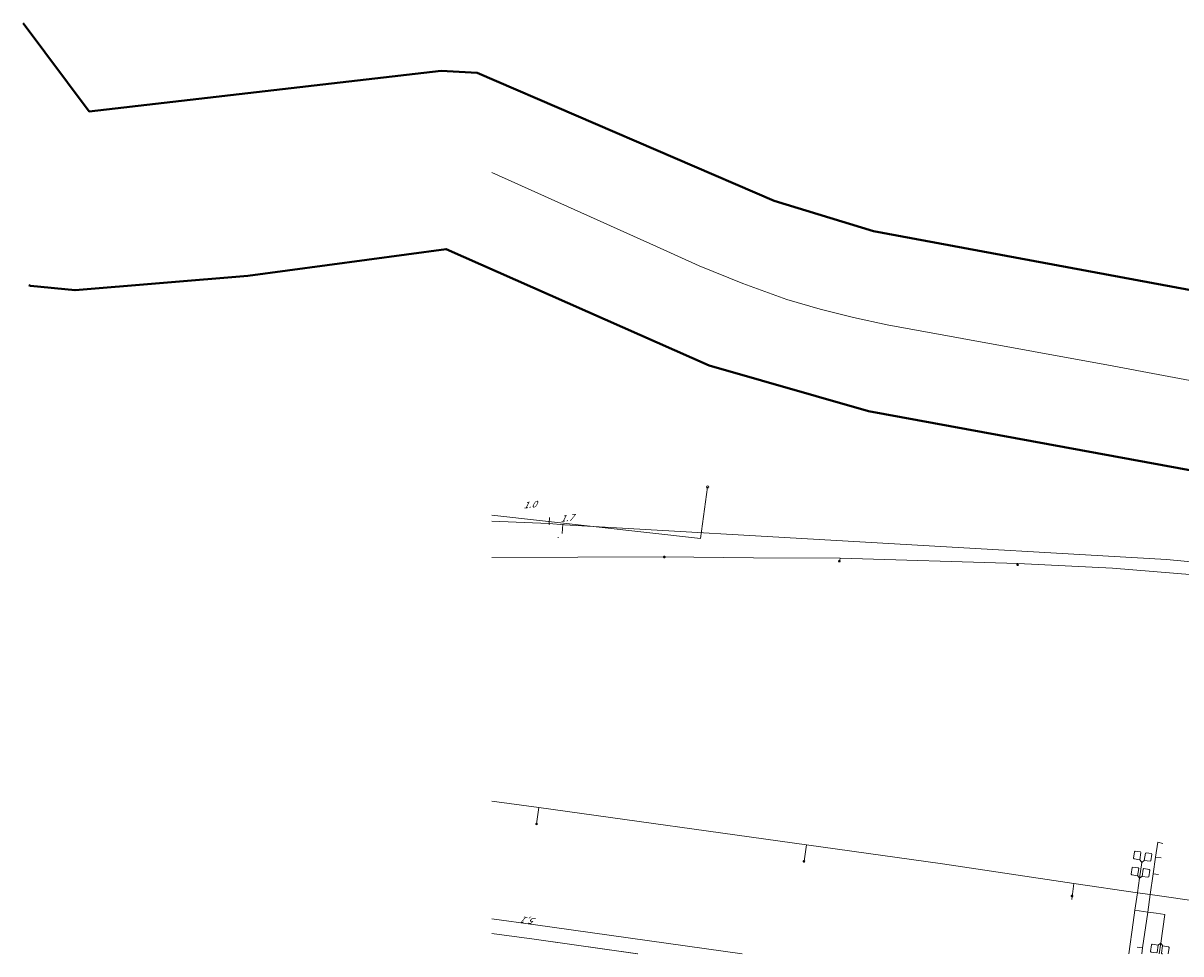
# Model space of a CAD drawing. Header units: metres. Extents: x 124576 to 133557, y 395865 to 402386.
# Tile 1 of 256: x 124577 to 124839, y 395911 to 396121. Entities that reach past the tile are written whole.
import ezdxf
from ezdxf.enums import TextEntityAlignment as Align

# ---------------------------------------------------------------- set-up
doc = ezdxf.new("R2010")
doc.units = ezdxf.units.M
doc.header["$MEASUREMENT"] = 0
for name, color, linetype, lineweight, true_color in [('LG_AanduidingEisVoorzorgsmaatregel', 7, 'Continuous', 40, 0xf7284a), ('LG_buisleidingGevaarlijkeInhoud_NV_Nederlandse_Gasunie_West', 7, 'Continuous', 13, 0xff9b00), ('LG_Datatransport_KPN_BV', 3, 'Continuous', 13, 0x00ff00), ('LG_Datatransport_Rijkswaterstaat_Zuid-Nederland', 5, 'Continuous', 13, 0x0000ff), ('LG_Laag_Spanning_Enexis_Netbeheer_BV', 7, 'Continuous', 13, 0x960000), ('LG_Laag_Spanning_Rijkswaterstaat_Zuid-Nederland', 5, 'Continuous', 13, 0x0000ff), ('LG_overig_Rijkswaterstaat_Zuid-Nederland', 5, 'Continuous', 13, 0x0000ff)]:
    doc.layers.add(name, color=color, linetype=linetype, lineweight=lineweight, true_color=true_color)
for name, color, linetype, lineweight in [('LG_Datatransport_P_KPN_BV', 7, 'Continuous', 0), ('LG_Laag_Spanning_P_Enexis_Netbeheer_BV', 7, 'Continuous', 0), ('MV_Datatransport', 7, 'Continuous', 0), ('MV_Laag_Spanning', 7, 'Continuous', 0), ('MV_Laag_Spanning_pijl', 7, 'Continuous', 0)]:
    doc.layers.add(name, color=color, linetype=linetype, lineweight=lineweight)
doc.styles.add('Klic_Annotatie', font='verdanai.ttf', dxfattribs={"oblique": 20, "height": 1.4})

# ---------------------------------------------------------------- blocks, each defined once
blk = doc.blocks.new('Streetlight')
at = {"layer": 'LG_Laag_Spanning_P_Enexis_Netbeheer_BV'}
for p, q in [((-1.8, 1.8), (-1.1, 1.1)), ((0, 2.5), (0, 1.5)), ((1.8, 1.8), (1.1, 1.1)), ((-1.1, -1.1), (-1.8, -1.8)), ((0, -1.5), (0, -2.5)), ((1.1, -1.1), (1.8, -1.8))]:
    blk.add_line(p, q, dxfattribs=at)
at = {"layer": 'LG_Laag_Spanning_P_Enexis_Netbeheer_BV', "flags": 128}
for points in [[(-2.5, 0), (-1.5, 0)], [(1.5, 0), (2.5, 0)]]:
    blk.add_lwpolyline(points, dxfattribs=at)
at = {"layer": 'LG_Laag_Spanning_P_Enexis_Netbeheer_BV'}
blk.add_circle((0, 0), 1.5, dxfattribs=at)
blk = doc.blocks.new('m_pijl')
at = {"layer": 'MV_Laag_Spanning_pijl'}
blk.add_hatch(color=7, dxfattribs=at).paths.add_polyline_path([(-1, -0.3), (-1, 0), (-1, 0.3), (0, 0)])
at = {"layer": 'MV_Laag_Spanning_pijl', "flags": 128}
blk.add_lwpolyline([(-1, 0), (-1, 0.3), (0, 0), (-1, -0.3), (-1, 0)], close=True, dxfattribs=at)
blk = doc.blocks.new('Onbekend_3')
at = {"layer": 'LG_Datatransport_P_KPN_BV'}
blk.add_hatch(color=256, dxfattribs=at).paths.add_polyline_path([(-0.3, -1.1, -0.262633), (0.2, 0.2), (0.6, 0.5, 0.379827), (0.7, 1.3), (0.7, 1.3, 0.228508), (0, 1.5), (0, 1.5, 0.459053), (-0.8, 0.8), (-1.3, 0.9, -0.414214), (-0.1, 2, -0.243799), (1.1, 1.5, -0.379827), (0.9, 0.1), (0.5, -0.2, 0.262633), (0.2, -1.1), (-0.2, -1.1)])
blk.add_circle((0, 0), 2.5, dxfattribs=at)
at = {"layer": 'LG_Datatransport_P_KPN_BV', "extrusion": (0, 0, -1)}
blk.add_solid([(0.3, -2.1), (-0.2, -2.1), (0.3, -1.5), (-0.2, -1.5)], dxfattribs=at)

msp = doc.modelspace()

# ---------------------------------------------------------------- linework, layer by layer
at = {"layer": 'LG_AanduidingEisVoorzorgsmaatregel', "flags": 128}
for points in [[(124577.14, 396121.25), (124592.09, 396101.31), (124671.57, 396110.47), (124679.7, 396110.06), (124746.84, 396081.09), (124769.27, 396074.23), (124911.43, 396047.85), (124914.3, 396049.78), (124925.2, 396050.57), (124959.13, 396043.9), (124965.6, 396041.64), (124971.98, 396036.47), (125097.04, 396013.35)], [(125098.41, 395972.42), (124957.52, 395998.5), (124952.58, 396000.1), (124945.17, 396005.72), (124929.09, 396009.09), (124924.6, 396006.9), (124915.74, 396006.47), (124768.12, 396033.56), (124732.16, 396043.88), (124672.69, 396070.22), (124627.93, 396064.19), (124588.89, 396060.9), (124578.8, 396061.91), (124578.43, 396062.07)]]:
    msp.add_lwpolyline(points, dxfattribs=at)
at = {"layer": 'LG_buisleidingGevaarlijkeInhoud_NV_Nederlandse_Gasunie_West', "flags": 128}
msp.add_lwpolyline([(124918.69, 396026.26), (124883.25, 396032.53), (124822.36, 396044), (124772.33, 396053.11), (124764.72, 396054.75), (124757.17, 396056.66), (124749.68, 396058.82), (124739.7, 396062.4), (124729.87, 396066.4), (124720.22, 396070.81), (124683, 396087.52)], dxfattribs=at)
at = {"layer": 'LG_Datatransport_KPN_BV', "flags": 128}
for points in [[(124683, 396010.09), (124730.16, 396004.8), (124731.78, 396016.46)], [(124683, 395918.93), (124692.89, 395917.55), (124739.56, 395911)]]:
    msp.add_lwpolyline(points, dxfattribs=at)
at = {"layer": 'LG_Datatransport_Rijkswaterstaat_Zuid-Nederland'}
for p, q in [((124829.47, 395932.19), (124829.44, 395932.24)), ((124830.41, 395932.08), (124830.43, 395932.09)), ((124828.96, 395928.6), (124828.92, 395928.64)), ((124829.89, 395928.48), (124829.91, 395928.5)), ((124833.62, 395913), (124833.57, 395912.95)), ((124834.53, 395912.85), (124834.56, 395912.81))]:
    msp.add_line(p, q, dxfattribs=at)
at = {"layer": 'LG_Datatransport_Rijkswaterstaat_Zuid-Nederland', "flags": 128}
for points in [[(124829.44, 395932.24), (124828.1, 395932.43), (124827.98, 395932.6), (124828.19, 395934.08), (124828.36, 395934.21), (124829.55, 395934.04), (124829.68, 395933.87), (124829.44, 395932.24)], [(124830.43, 395932.09), (124830.67, 395933.72), (124830.84, 395933.85), (124832.02, 395933.68), (124832.15, 395933.51), (124831.93, 395932.02), (124831.76, 395931.9), (124830.43, 395932.09)], [(124828.92, 395928.64), (124827.59, 395928.83), (124827.46, 395929), (124827.68, 395930.49), (124827.85, 395930.61), (124829.04, 395930.44), (124829.16, 395930.27), (124828.92, 395928.64)], [(124833.09, 395920.18), (124831.19, 395920.45), (124828.32, 395920.86), (124828.88, 395924.81), (124829.35, 395928.07), (124829.86, 395931.67), (124829.47, 395932.19)], [(124833.09, 395920.18), (124831.19, 395920.45), (124828.32, 395920.86), (124828.88, 395924.81), (124829.35, 395928.07), (124829.86, 395931.67), (124830.41, 395932.08)], [(124829.91, 395928.5), (124830.15, 395930.13), (124830.32, 395930.25), (124831.51, 395930.08), (124831.64, 395929.91), (124831.42, 395928.43), (124831.25, 395928.3), (124829.91, 395928.5)], [(124833.09, 395920.18), (124831.19, 395920.45), (124828.32, 395920.86), (124828.88, 395924.81), (124829.35, 395928.07), (124828.96, 395928.6)], [(124833.09, 395920.18), (124831.19, 395920.45), (124828.32, 395920.86), (124828.88, 395924.81), (124829.35, 395928.07), (124829.89, 395928.48)], [(124826.9, 395911), (124827.91, 395918.07), (124828.32, 395920.86), (124831.19, 395920.45), (124833.09, 395920.18)], [(124826.9, 395911), (124827.91, 395918.07), (124828.32, 395920.86), (124831.19, 395920.45), (124833.09, 395920.18)], [(124833.09, 395920.18), (124835.07, 395919.9), (124834.13, 395913.38), (124833.79, 395911)], [(124833.09, 395920.18), (124835.07, 395919.9), (124834.13, 395913.38), (124833.79, 395911)], [(124833.09, 395920.18), (124835.07, 395919.9), (124834.13, 395913.38), (124833.62, 395913)], [(124833.09, 395920.18), (124835.07, 395919.9), (124834.13, 395913.38), (124834.53, 395912.85)], [(124683, 395918.93), (124692.89, 395917.55), (124739.58, 395911)], [(124716.02, 395911), (124692.6, 395914.3), (124683, 395915.63)], [(124716.02, 395911), (124692.6, 395914.3), (124683, 395915.63)], [(124716.02, 395911), (124692.6, 395914.3), (124683, 395915.63)], [(124716.02, 395911), (124692.6, 395914.3), (124683, 395915.63)], [(124715.95, 395911), (124692.6, 395914.29), (124683, 395915.62)], [(124683, 395915.62), (124692.6, 395914.29), (124715.95, 395911)], [(124683, 395915.62), (124692.6, 395914.29), (124715.95, 395911)], [(124833.57, 395912.95), (124832.23, 395913.15), (124832.06, 395913.02), (124831.84, 395911.54), (124831.97, 395911.37), (124833.16, 395911.2), (124833.33, 395911.32), (124833.57, 395912.95)], [(124834.52, 395911), (124834.45, 395911.01), (124834.32, 395911.18), (124834.56, 395912.81)], [(124834.56, 395912.81), (124835.89, 395912.62), (124836.02, 395912.45), (124835.81, 395911)]]:
    msp.add_lwpolyline(points, dxfattribs=at)
at = {"layer": 'LG_Laag_Spanning_Enexis_Netbeheer_BV', "flags": 128}
for points in [[(124683, 396008.78), (124695.93, 396008.22), (124699.43, 396007.92), (124835.45, 396000.07), (124864.47, 395997.37)], [(124864.47, 395997.37), (124835.45, 396000.07), (124699.43, 396007.92), (124695.93, 396008.22), (124683, 396008.78)]]:
    msp.add_lwpolyline(points, dxfattribs=at)
at = {"layer": 'LG_Laag_Spanning_Rijkswaterstaat_Zuid-Nederland'}
for p, q in [((124761.7, 396000.4), (124761.68, 395999.91)), ((124761.7, 396000.4), (124801.83, 395999.21)), ((124801.83, 395999.21), (124801.82, 395998.99)), ((124683, 395945.52), (124693.68, 395944.04)), ((124693.68, 395944.04), (124693.11, 395940.38)), ((124693.68, 395944.04), (124754.11, 395935.6)), ((124754.11, 395935.6), (124753.61, 395931.91)), ((124814.48, 395926.89), (124814.03, 395923.25))]:
    msp.add_line(p, q, dxfattribs=at)
at = {"layer": 'LG_Laag_Spanning_Rijkswaterstaat_Zuid-Nederland', "flags": 128}
for points in [[(124683, 396000.53), (124721.89, 396000.66), (124742.16, 396000.49), (124761.7, 396000.4)], [(124801.83, 395999.21), (124823.26, 395998.16), (124841.61, 395996.65)], [(124754.11, 395935.6), (124784.87, 395931.31), (124814.48, 395926.89)], [(124829.86, 395911), (124830.05, 395912.34), (124831.19, 395920.45), (124831.75, 395924.39), (124832.41, 395929.11), (124832.93, 395932.84), (124833.5, 395936.2), (124834.61, 395935.95)], [(124834.21, 395932.68), (124832.93, 395932.84), (124832.41, 395929.11), (124831.75, 395924.39), (124831.19, 395920.45), (124830.05, 395912.34), (124829.86, 395911)], [(124833.63, 395928.96), (124832.41, 395929.11), (124831.75, 395924.39), (124831.19, 395920.45), (124830.05, 395912.34), (124829.86, 395911)], [(124814.48, 395926.89), (124828.88, 395924.81), (124831.75, 395924.39), (124867.88, 395919.18), (124869.54, 395917.06), (124870.38, 395915.97), (124870.08, 395915.41)], [(124683, 395915.62), (124692.6, 395914.29), (124715.95, 395911)], [(124828.8, 395912.52), (124830.05, 395912.34), (124829.86, 395911)]]:
    msp.add_lwpolyline(points, dxfattribs=at)
at = {"layer": 'LG_overig_Rijkswaterstaat_Zuid-Nederland'}
msp.add_line((124826.9, 395911), (124827.91, 395918.07), dxfattribs=at)
at = {"layer": 'MV_Laag_Spanning_pijl'}
for p, q in [((124696.08, 396009.59), (124696, 396008.22)), ((124699.04, 396008.1), (124698.89, 396005.99))]:
    msp.add_line(p, q, dxfattribs=at)

# ---------------------------------------------------------------- block references
at = {"layer": 'LG_Datatransport_P_KPN_BV', "xscale": 0.1, "yscale": 0.1, "zscale": 0.1}
msp.add_blockref('Onbekend_3', (124731.78, 396016.46), dxfattribs=at)
at = {"layer": 'LG_Laag_Spanning_P_Enexis_Netbeheer_BV', "xscale": 0.1, "yscale": 0.1, "zscale": 0.1}
for p in [(124722.02, 396000.66), (124761.55, 395999.7), (124801.79, 395998.91), (124693.12, 395940.36), (124753.52, 395931.9), (124814.1, 395924.05)]:
    msp.add_blockref('Streetlight', p, dxfattribs=at)
at = {"layer": 'MV_Laag_Spanning_pijl'}
for p, xscale, yscale, zscale, rotation in [((124696, 396008), 0.1, 0.1, 0.1, 267), ((124698, 396005), 0.09999999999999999, 0.09999999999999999, 0.09999999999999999, 266)]:
    msp.add_blockref('m_pijl', p, dxfattribs=dict(at, xscale=xscale, yscale=yscale, zscale=zscale, rotation=rotation))

# ---------------------------------------------------------------- texts
at = {"layer": 'MV_Datatransport', "style": 'Klic_Annotatie', "oblique": 20}
msp.add_text('5,1', height=1.4, rotation=172.4, dxfattribs=at).set_placement((124691.55, 395918.53), align=Align.MIDDLE_CENTER)
at = {"layer": 'MV_Laag_Spanning', "style": 'Klic_Annotatie', "oblique": 20}
for s, p in [('1.0', (124691.54, 396012.44)), ('1.7', (124699.93, 396009.43))]:
    msp.add_text(s, height=1.4, rotation=6, dxfattribs=at).set_placement(p, align=Align.MIDDLE_CENTER)

doc.saveas('drawing.dxf')
